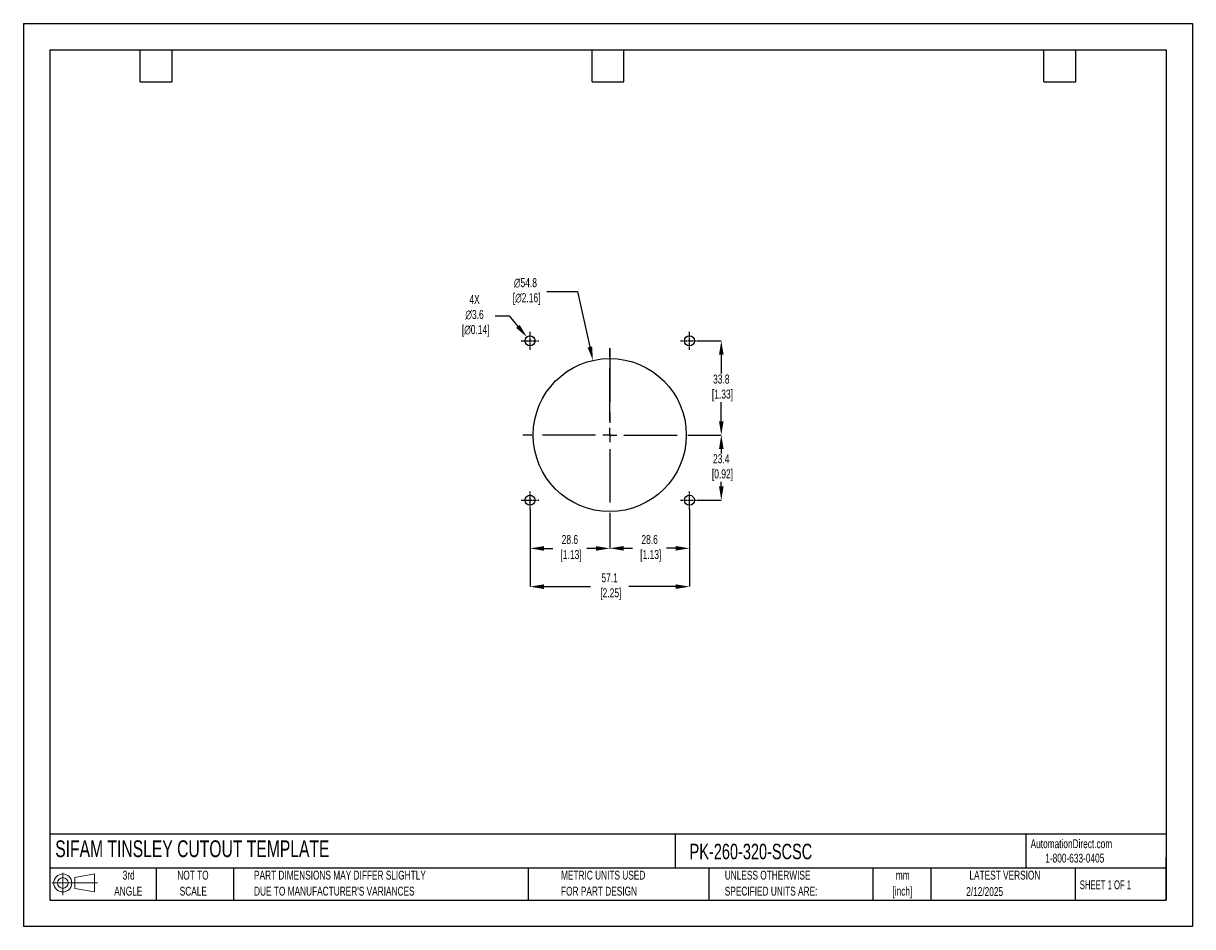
# Model space of a CAD drawing. Header units: millimetres. Extents: x 0 to 419, y 0 to 324.
import ezdxf

# ---------------------------------------------------------------- set-up
doc = ezdxf.new("R2010")
doc.units = ezdxf.units.MM
doc.header["$LTSCALE"] = 1.5
doc.header["$PDSIZE"] = -1
doc.linetypes.add('CENTERX2', pattern=[20.32, 12.7, -2.54, 2.54, -2.54])
for name, color, linetype in [('1', 7, 'Continuous'), ('CENTER', 40, 'CENTERX2'), ('SLD-DEFPOINTS', 7, 'Continuous')]:
    doc.layers.add(name, color=color, linetype=linetype)
doc.layers.add('DIMENSIONS', color=140, linetype='Continuous', lineweight=25)
doc.layers.add('TEXT', color=140, linetype='Continuous', lineweight=25)
doc.styles.add('SLDTEXTSTYLE0', font='TXT', dxfattribs={"width": 0.7})
doc.styles.add('SLDTEXTSTYLE1', font='TXT', dxfattribs={"width": 0.65})
doc.dimstyles.new('SLDDIMSTYLE0', dxfattribs={"dimtxt": 3.237012, "dimasz": 4.953, "dimexe": 0, "dimexo": 0.0625, "dimgap": 0.809253, "dimtad": 0, "dimtih": 1, "dimtoh": 1, "dimrnd": 1e-09, "dimzin": 12, "dimdsep": 46, "dimtxsty": 'SLDTEXTSTYLE0', "dimsah": 1, "dimcen": 0, "dimadec": 0, "dimazin": 3, "dimtfac": 1, "dimtofl": 0, "dimtmove": 0, "dimatfit": 3, "dimfxl": 0, "dimfrac": 2, "dimtolj": 1, "dimtzin": 12, "dimarcsym": 0})

# ---------------------------------------------------------------- blocks, each defined once
blk = doc.blocks.new('Block11')
at = {"color": 7, "linetype": 'Continuous', "lineweight": 18}
for p, q in [((0, 4.32), (16.31, 4.32)), ((3.88, 7.97), (3.88, 0)), ((8.22, 6.25), (15.26, 7.55)), ((8.22, 2.39), (8.22, 6.25)), ((15.26, 7.55), (15.26, 1.1)), ((8.22, 2.39), (15.26, 1.1))]:
    blk.add_line(p, q, dxfattribs=at)
for radius in [3.23, 1.93]:
    blk.add_circle((3.88, 4.32), radius, dxfattribs=at)
blk = doc.blocks.new('Block12')
at = {"layer": 'SLD-DEFPOINTS'}
blk.add_blockref('Block11', (0, 0), dxfattribs=at)
blk = doc.blocks.new('SW_NOTE_0_1')
at = {"layer": 'TEXT', "color": 0, "linetype": 'CENTERX2', "lineweight": 18, "char_height": 3.175, "attachment_point": 2, "style": 'SLDTEXTSTYLE0'}
for s, insert in [('mm', (4.27, 4.09)), ('[inch]', (4.14, -1.64))]:
    blk.add_mtext(s, dxfattribs=dict(at, insert=insert))
blk = doc.blocks.new('SW_NOTE_0_2')
at = {"layer": 'TEXT', "color": 0, "linetype": 'CENTERX2', "lineweight": 18, "char_height": 3.175, "attachment_point": 1, "style": 'SLDTEXTSTYLE0'}
for s, insert in [('UNLESS OTHERWISE', (0, 4.09)), ('SPECIFIED UNITS ARE:', (0, -1.64))]:
    blk.add_mtext(s, dxfattribs=dict(at, insert=insert))
blk = doc.blocks.new('SW_NOTE_0_3')
at = {"layer": 'TEXT', "color": 0, "linetype": 'CENTERX2', "lineweight": 18, "char_height": 3.175, "attachment_point": 1, "style": 'SLDTEXTSTYLE0'}
for s, insert in [('PART DIMENSIONS MAY DIFFER SLIGHTLY', (0, 4.09)), ("DUE TO MANUFACTURER'S VARIANCES", (0, -1.64))]:
    blk.add_mtext(s, dxfattribs=dict(at, insert=insert))
blk = doc.blocks.new('SW_NOTE_0_4')
at = {"layer": 'TEXT', "color": 0, "linetype": 'CENTERX2', "lineweight": 18, "char_height": 3.175, "attachment_point": 2, "style": 'SLDTEXTSTYLE0'}
for s, insert in [('NOT TO', (7.89, 4.09)), ('SCALE', (8.03, -1.64))]:
    blk.add_mtext(s, dxfattribs=dict(at, insert=insert))
blk = doc.blocks.new('SW_NOTE_0_5')
at = {"layer": 'TEXT', "color": 0, "linetype": 'CENTERX2', "lineweight": 18, "char_height": 3.175, "attachment_point": 2, "style": 'SLDTEXTSTYLE0'}
for s, insert in [('3rd', (3.47, 4.09)), ('ANGLE', (3.33, -1.64))]:
    blk.add_mtext(s, dxfattribs=dict(at, insert=insert))
blk = doc.blocks.new('SW_NOTE_0_6')
at = {"layer": 'TEXT', "color": 0, "linetype": 'CENTERX2', "lineweight": 18, "char_height": 3.175, "attachment_point": 1, "style": 'SLDTEXTSTYLE0'}
for s, insert in [('METRIC UNITS USED', (0, 4.09)), ('FOR PART DESIGN', (0, -1.64))]:
    blk.add_mtext(s, dxfattribs=dict(at, insert=insert))
blk = doc.blocks.new('SW_CENTERMARKSYMBOL_0')
at = {"layer": 'CENTER', "color": 0}
for p, q in [((0, 5.08), (0, 31.2)), ((-5.08, 0), (-31.2, 0)), ((0, 0), (-2.54, 0)), ((0, 0), (0, 2.54)), ((0, 0), (0, -2.54)), ((0, 0), (2.54, 0)), ((5.08, 0), (31.2, 0)), ((0, -5.08), (0, -31.2))]:
    blk.add_line(p, q, dxfattribs=at)
blk = doc.blocks.new('*D21')
at = {"layer": 'Defpoints', "color": 0}
for p in [(238.76, 149.69), (210.19, 145.06), (238.76, 135.64)]:
    blk.add_point(p, dxfattribs=at)
at = {"layer": 'DIMENSIONS', "color": 0, "lineweight": -2}
for p, q in [((238.76, 149.63), (238.76, 135.64)), ((210.19, 145), (210.19, 135.64)), ((215.14, 135.64), (218.38, 135.64)), ((233.81, 135.64), (230.57, 135.64))]:
    blk.add_line(p, q, dxfattribs=at)
at = {"layer": 'DIMENSIONS', "color": 0}
for points in [[(215.14, 136.47), (215.14, 134.82), (210.19, 135.64)], [(233.81, 136.47), (233.81, 134.82), (238.76, 135.64)]]:
    blk.add_solid(points, dxfattribs=at)
at = {"layer": 'DIMENSIONS', "color": 0, "insert": (224.47, 135.64), "char_height": 3.237, "attachment_point": 5, "style": 'SLDTEXTSTYLE0'}
blk.add_mtext('\\A1;28.6\\P [1.13]', dxfattribs=at)
blk = doc.blocks.new('*D22')
at = {"layer": 'Defpoints', "color": 0}
for p in [(181.61, 149.69), (238.76, 149.69), (238.76, 121.9)]:
    blk.add_point(p, dxfattribs=at)
at = {"layer": 'DIMENSIONS', "color": 0, "lineweight": -2}
for p, q in [((181.61, 149.63), (181.61, 121.9)), ((238.76, 149.63), (238.76, 121.9)), ((186.56, 121.9), (203.3, 121.9)), ((233.81, 121.9), (217, 121.9))]:
    blk.add_line(p, q, dxfattribs=at)
at = {"layer": 'DIMENSIONS', "color": 0}
for points in [[(186.56, 122.72), (186.56, 121.07), (181.61, 121.9)], [(233.81, 122.72), (233.81, 121.07), (238.76, 121.9)]]:
    blk.add_solid(points, dxfattribs=at)
at = {"layer": 'DIMENSIONS', "color": 0, "insert": (210.15, 121.9), "char_height": 3.237, "attachment_point": 5, "style": 'SLDTEXTSTYLE0'}
blk.add_mtext('\\A1;57.1\\P [2.25]', dxfattribs=at)
blk = doc.blocks.new('*D23')
at = {"layer": 'Defpoints', "color": 0}
for p in [(241.38, 176.25), (241.95, 152.88), (250.16, 152.88)]:
    blk.add_point(p, dxfattribs=at)
at = {"layer": 'DIMENSIONS', "color": 0, "lineweight": -2}
for p, q in [((241.44, 176.25), (250.16, 176.25)), ((250.16, 171.3), (250.16, 169.69)), ((250.16, 157.84), (250.16, 159.44)), ((242.01, 152.88), (250.16, 152.88))]:
    blk.add_line(p, q, dxfattribs=at)
at = {"layer": 'DIMENSIONS', "color": 0}
for points in [[(249.34, 171.3), (250.99, 171.3), (250.16, 176.25)], [(249.34, 157.84), (250.99, 157.84), (250.16, 152.88)]]:
    blk.add_solid(points, dxfattribs=at)
at = {"layer": 'DIMENSIONS', "color": 0, "insert": (250.16, 164.57), "char_height": 3.237, "attachment_point": 5, "style": 'SLDTEXTSTYLE0'}
blk.add_mtext('\\A1;23.4\\P [0.92]', dxfattribs=at)
blk = doc.blocks.new('*D24')
at = {"layer": 'Defpoints', "color": 0}
for p in [(241.95, 210.03), (241.38, 176.25), (250.16, 176.25)]:
    blk.add_point(p, dxfattribs=at)
at = {"layer": 'DIMENSIONS', "color": 0, "lineweight": -2}
for p, q in [((242.01, 210.03), (250.16, 210.03)), ((250.16, 205.08), (250.16, 198.27)), ((250.16, 181.21), (250.16, 188.02)), ((241.44, 176.25), (250.16, 176.25))]:
    blk.add_line(p, q, dxfattribs=at)
at = {"layer": 'DIMENSIONS', "color": 0}
for points in [[(249.34, 205.08), (250.99, 205.08), (250.16, 210.03)], [(249.34, 181.21), (250.99, 181.21), (250.16, 176.25)]]:
    blk.add_solid(points, dxfattribs=at)
at = {"layer": 'DIMENSIONS', "color": 0, "insert": (250.16, 193.14), "char_height": 3.237, "attachment_point": 5, "style": 'SLDTEXTSTYLE0'}
blk.add_mtext('\\A1;33.8\\P [1.33]', dxfattribs=at)
blk = doc.blocks.new('*D25')
at = {"layer": 'Defpoints', "color": 0}
for p in [(181.61, 149.69), (210.19, 145.06), (181.61, 135.61)]:
    blk.add_point(p, dxfattribs=at)
at = {"layer": 'DIMENSIONS', "color": 0, "lineweight": -2}
for p, q in [((181.61, 149.63), (181.61, 135.61)), ((210.19, 145), (210.19, 135.61)), ((186.56, 135.61), (189.8, 135.61)), ((205.23, 135.61), (201.99, 135.61))]:
    blk.add_line(p, q, dxfattribs=at)
at = {"layer": 'DIMENSIONS', "color": 0}
for points in [[(186.56, 136.43), (186.56, 134.78), (181.61, 135.61)], [(205.23, 136.43), (205.23, 134.78), (210.19, 135.61)]]:
    blk.add_solid(points, dxfattribs=at)
at = {"layer": 'DIMENSIONS', "color": 0, "insert": (195.9, 135.61), "char_height": 3.237, "attachment_point": 5, "style": 'SLDTEXTSTYLE0'}
blk.add_mtext('\\A1;28.6\\P [1.13]', dxfattribs=at)
blk = doc.blocks.new('*D26')
at = {"layer": 'Defpoints', "color": 0}
for p in [(204.15, 203.01), (216.22, 149.5)]:
    blk.add_point(p, dxfattribs=at)
at = {"layer": 'DIMENSIONS', "color": 0, "lineweight": -2}
for p, q in [((187.58, 227.7), (198.57, 227.7)), ((198.57, 227.7), (203.06, 207.84))]:
    blk.add_line(p, q, dxfattribs=at)
at = {"layer": 'DIMENSIONS', "color": 0}
blk.add_solid([(203.86, 208.02), (202.25, 207.66), (204.15, 203.01)], dxfattribs=at)
at = {"layer": 'DIMENSIONS', "color": 0, "insert": (179.97, 227.7), "char_height": 3.237, "attachment_point": 5, "style": 'SLDTEXTSTYLE0'}
blk.add_mtext('\\A1;∅54.8\\P [∅2.16]', dxfattribs=at)
blk = doc.blocks.new('*D27')
at = {"layer": 'Defpoints', "color": 0}
for p in [(180.47, 211.4), (182.76, 208.67)]:
    blk.add_point(p, dxfattribs=at)
at = {"layer": 'DIMENSIONS', "color": 0, "lineweight": -2}
for p, q in [((169.14, 218.98), (174.09, 218.98)), ((174.09, 218.98), (177.28, 215.19))]:
    blk.add_line(p, q, dxfattribs=at)
at = {"layer": 'DIMENSIONS', "color": 0}
blk.add_solid([(177.91, 215.72), (176.65, 214.66), (180.47, 211.4)], dxfattribs=at)
at = {"layer": 'DIMENSIONS', "color": 0, "insert": (161.72, 218.98), "char_height": 3.237, "attachment_point": 5, "style": 'SLDTEXTSTYLE0'}
blk.add_mtext('\\A1;4X\\P∅3.6\\P [∅0.14]', dxfattribs=at)

msp = doc.modelspace()

# ---------------------------------------------------------------- linework, layer by layer
at = {"color": 7, "linetype": 'Continuous'}
for p, q in [((0, 323.85), (0, 0)), ((0, 323.85), (419.1, 323.85)), ((419.1, 323.85), (419.1, 0)), ((419.1, 0), (0, 0))]:
    msp.add_line(p, q, dxfattribs=at)
at = {"layer": '1', "color": 1, "linetype": 'Continuous'}
for centre, radius in [((181.61, 210.03), 1.78), ((238.76, 210.03), 1.78), ((210.19, 176.25), 27.43), ((181.61, 152.88), 1.78), ((238.76, 152.88), 1.78)]:
    msp.add_circle(centre, radius, dxfattribs=at)
at = {"layer": 'CENTER', "ltscale": 0.05}
for p, q in [((178.42, 210.03), (184.8, 210.03)), ((181.61, 206.84), (181.61, 213.22)), ((235.57, 210.03), (241.95, 210.03)), ((238.76, 206.84), (238.76, 213.22)), ((181.61, 149.69), (181.61, 156.07)), ((238.76, 149.69), (238.76, 156.07)), ((178.42, 152.88), (184.8, 152.88)), ((235.57, 152.88), (241.95, 152.88))]:
    msp.add_line(p, q, dxfattribs=at)
at = {"layer": 'CENTER'}
msp.add_line((210.19, 207.25), (210.19, 176.25), dxfattribs=at)
at = {"layer": 'TEXT'}
for p, q in [((9.52, 314.32), (409.57, 314.32)), ((9.52, 314.32), (9.52, 9.52)), ((41.91, 302.89), (41.91, 314.32)), ((53.34, 302.89), (53.34, 314.32)), ((203.83, 302.89), (203.83, 314.32)), ((215.26, 302.89), (215.26, 314.32)), ((365.76, 302.89), (365.76, 314.32)), ((377.19, 302.89), (377.19, 314.32)), ((409.57, 314.32), (409.57, 9.52)), ((41.91, 302.89), (53.34, 302.89)), ((203.83, 302.89), (215.26, 302.89)), ((365.76, 302.89), (377.19, 302.89)), ((409.57, 33.19), (9.52, 33.19)), ((233.64, 33.19), (233.64, 20.95)), ((359.36, 33.19), (359.36, 20.95)), ((409.57, 9.52), (409.57, 24.77)), ((409.57, 20.95), (9.52, 20.95)), ((47.62, 20.95), (47.62, 9.52)), ((75.32, 20.95), (75.32, 9.52)), ((180.97, 20.95), (180.97, 9.52)), ((245.67, 20.95), (245.67, 9.52)), ((304.54, 20.95), (304.54, 9.52)), ((325.22, 20.95), (325.22, 9.52)), ((377.02, 20.95), (377.02, 9.52)), ((9.52, 9.52), (409.57, 9.52))]:
    msp.add_line(p, q, dxfattribs=at)

# ---------------------------------------------------------------- block references
at = {"layer": 'CENTER'}
msp.add_blockref('SW_CENTERMARKSYMBOL_0', (210.19, 176.25), dxfattribs=at)
at = {"layer": 'SLD-DEFPOINTS'}
msp.add_blockref('Block12', (10.26, 11.33), dxfattribs=at)
at = {"layer": 'TEXT', "linetype": 'CENTERX2', "lineweight": 18}
for name, p in [('SW_NOTE_0_5', (34.27, 15.95)), ('SW_NOTE_0_4', (52.89, 15.95)), ('SW_NOTE_0_3', (82.68, 15.95)), ('SW_NOTE_0_6', (192.72, 15.95)), ('SW_NOTE_0_2', (251.41, 15.95)), ('SW_NOTE_0_1', (310.93, 15.95))]:
    msp.add_blockref(name, p, dxfattribs=at)

# ---------------------------------------------------------------- texts
at = {"layer": 'TEXT', "linetype": 'CENTERX2', "lineweight": 25, "attachment_point": 1, "style": 'SLDTEXTSTYLE0'}
for s, insert, char_height in [('SIFAM TINSLEY CUTOUT TEMPLATE', (11.42, 30.93), 6), ('PK-260-320-SCSC', (238.81, 29.71), 5.5562)]:
    msp.add_mtext(s, dxfattribs=dict(at, insert=insert, char_height=char_height))
at = {"layer": 'TEXT', "linetype": 'CENTERX2', "lineweight": 18, "char_height": 3.175}
for s, insert, attachment_point, style in [('AutomationDirect.com', (361.04, 31.31), 1, 'SLDTEXTSTYLE0'), ('1-800-633-0405', (366.29, 26.16), 1, 'SLDTEXTSTYLE0'), ('LATEST VERSION', (351.83, 20.05), 2, 'SLDTEXTSTYLE0'), ('2/12/2025', (344.55, 14.16), 2, 'SLDTEXTSTYLE0'), ('SHEET 1 OF 1', (378.66, 16.58), 1, 'SLDTEXTSTYLE1')]:
    msp.add_mtext(s, dxfattribs=dict(at, insert=insert, attachment_point=attachment_point, style=style))

# ---------------------------------------------------------------- dimensions: what is measured, and where the dimension line sits
at = {"layer": 'DIMENSIONS'}
dim = msp.add_diameter_dim_2p(p1=(216.2223, 149.5016), p2=(204.1483, 203.0062), text='<>\\P[]', dimstyle='SLDDIMSTYLE0', override={"dimdec": 1}, dxfattribs=at)
dim.commit()
dim.dimension.update_dxf_attribs({"geometry": '*D26', "text_midpoint": (179.9726, 227.704), "dimtype": 163})
dim = msp.add_diameter_dim_2p(p1=(182.76, 208.67), p2=(180.47, 211.4), text='4X\\P<>\\P[]', dimstyle='SLDDIMSTYLE0', override={"dimdec": 1}, dxfattribs=at)
dim.commit()
dim.dimension.update_dxf_attribs({"geometry": '*D27', "text_midpoint": (161.72, 218.98)})
for base, p1, p2, picture, middle in [((250.16, 176.25), (241.95, 210.03), (241.38, 176.25), '*D24', (250.16, 193.14)), ((250.16, 152.88), (241.38, 176.25), (241.95, 152.88), '*D23', (250.16, 164.57))]:
    dim = msp.add_linear_dim(base=base, p1=p1, p2=p2, angle=90, text='<>\\P[]', dimstyle='SLDDIMSTYLE0', override={"dimdec": 1}, dxfattribs=at)
    dim.commit()
    dim.dimension.update_dxf_attribs({"geometry": picture, "text_midpoint": middle})
dim = msp.add_linear_dim(base=(238.76030829, 121.89690115), p1=(181.61030829, 149.69382472), p2=(238.76030829, 149.69382472), text='<>\\P[]', dimstyle='SLDDIMSTYLE0', override={"dimdec": 1}, dxfattribs=at)
dim.commit()
dim.dimension.update_dxf_attribs({"geometry": '*D22', "text_midpoint": (210.14810518, 121.89690115), "dimtype": 160})
for base, p2, picture, middle in [((181.61, 135.61), (181.61, 149.69), '*D25', (195.9, 135.61)), ((238.76, 135.64), (238.76, 149.69), '*D21', (224.47, 135.64))]:
    dim = msp.add_linear_dim(base=base, p1=(210.19, 145.06), p2=p2, text='<>\\P[]', dimstyle='SLDDIMSTYLE0', override={"dimdec": 1}, dxfattribs=at)
    dim.commit()
    dim.dimension.update_dxf_attribs({"geometry": picture, "text_midpoint": middle})

doc.saveas('drawing.dxf')
